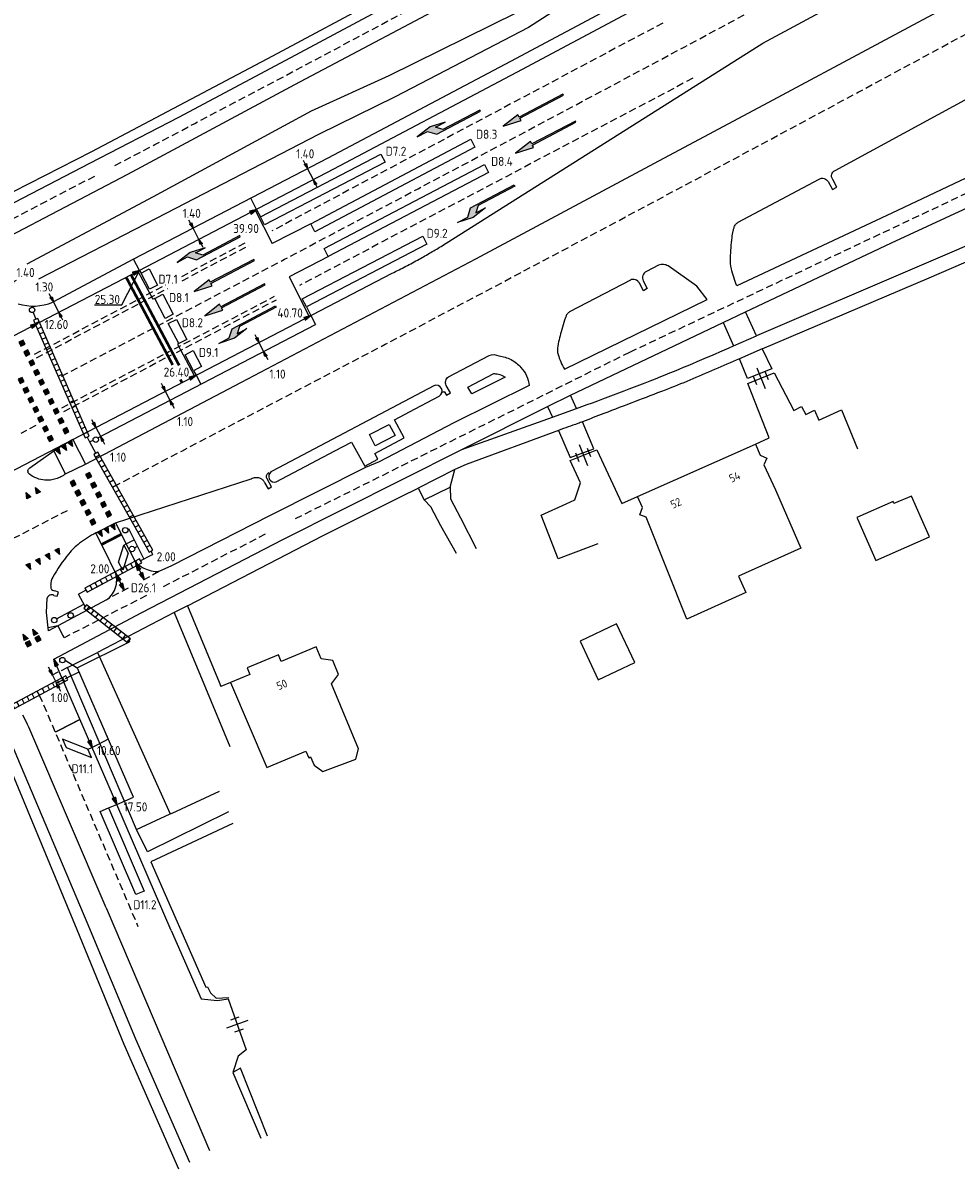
# Model space of a CAD drawing. Header units: metres. Extents: x 146651 to 147236, y 458601 to 459010.
# Tile 13 of 24: x 146960 to 147063, y 458678 to 458805. Entities that reach past the tile are written whole.
import ezdxf
from ezdxf.enums import TextEntityAlignment as Align

# ---------------------------------------------------------------- set-up
doc = ezdxf.new("R2010")
doc.units = ezdxf.units.M
doc.header["$LTSCALE"] = 0.25
doc.linetypes.add('HIDDEN2', pattern=[4.7625, 3.175, -1.5875])
for name, color, linetype in [('BUIS', 1, 'Continuous'), ('GEBOUWEN', 3, 'Continuous'), ('INST-T-CODE', 1, 'Continuous'), ('INSTALLATIE', 2, 'Continuous'), ('KABEL-500', 3, 'Continuous'), ('LUS-T-CODE', 1, 'Continuous'), ('LUSSEN', 7, 'Continuous'), ('MAAT-T-CODE', 7, 'Continuous'), ('MAATVOERING', 7, 'Continuous'), ('MARKERING', 9, 'Continuous'), ('N2378200$0$TEK-D02', 7, 'Continuous'), ('ONDERGROND', 7, 'Continuous'), ('TXT-035', 2, 'Continuous'), ('UITSLIJPER', 1, 'Continuous')]:
    doc.layers.add(name, color=color, linetype=linetype)
doc.styles.add('I020-1', font='ISO', dxfattribs={"height": 2})
doc.styles.add('I035-0', font='ISOCP.shx', dxfattribs={"height": 1.75})
doc.styles.add('ISO', font='isocp.shx')

# ---------------------------------------------------------------- blocks, each defined once
blk = doc.blocks.new('V_MAST')
blk.add_circle((0, 0), 0.3)
blk = doc.blocks.new('V_2X1S')
blk.add_lwpolyline([(0, -1), (-1.41, -2.41), (-1.41, -1.41), (0, 0)], close=True)
at = {"layer": 'LUS-T-CODE', "style": 'I020-1'}
blk.add_attdef('LUS', text='', height=1, rotation=270, dxfattribs=at).set_placement((-0.51, -3.48), align=Align.MIDDLE)
blk = doc.blocks.new('V_3X1S')
blk.add_lwpolyline([(0, -1), (-2.12, -3.12), (-2.12, -2.12), (0, 0)], close=True)
at = {"layer": 'LUS-T-CODE', "style": 'ISO'}
blk.add_attdef('LUS', text='', height=1, rotation=270, dxfattribs=at).set_placement((-0.71, -3.85), align=Align.MIDDLE)
blk = doc.blocks.new('V_10X1')
blk.add_lwpolyline([(0.5, 0), (0.5, -10), (-0.5, -10), (-0.5, 0)], close=True)
at = {"layer": 'LUS-T-CODE', "style": 'I020-1'}
blk.add_attdef('LUS', text='', height=1, rotation=270, dxfattribs=at).set_placement((-0.02, -11.42), align=Align.MIDDLE)
blk = doc.blocks.new('V_20X1')
blk.add_lwpolyline([(0.5, 0), (0.5, -20), (-0.5, -20), (-0.5, 0)], close=True)
at = {"layer": 'LUS-T-CODE', "style": 'I020-1'}
blk.add_attdef('LUS', text='', height=1, rotation=270, dxfattribs=at).set_placement((0.01, -21.61), align=Align.MIDDLE)
blk = doc.blocks.new('V_1X2_5')
blk.add_lwpolyline([(-1.25, 0), (1.25, 0), (1.25, -1), (-1.25, -1), (-1.25, 0)])
at = {"layer": 'LUS-T-CODE', "style": 'ISO'}
blk.add_attdef('LUS', text='', height=1, rotation=270, dxfattribs=at).set_placement((0.1, -2.41), align=Align.MIDDLE)
blk = doc.blocks.new('V_1X2')
blk.add_lwpolyline([(-1, 0), (1, 0), (1, -1), (-1, -1), (-1, 0)])
at = {"layer": 'LUS-T-CODE', "style": 'I020-1'}
blk.add_attdef('LUS', text='', height=1, rotation=270, dxfattribs=at).set_placement((0.02, -2.42), align=Align.MIDDLE)
blk = doc.blocks.new('N2378200$0$DRHEK')
at = {"linetype": 'Continuous'}
for p, q in [((1.25, 0), (-1.25, 0)), ((-0.5, 0.7), (0.5, 0.7)), ((-0.5, -0.7), (0.5, -0.7))]:
    blk.add_line(p, q, dxfattribs=at)
blk = doc.blocks.new('N2378200$0$54')
for p, q in [((-2.1, 1.2), (2.1, 1.2)), ((-2.1, 1.2), (-2.1, 1.2)), ((-2.1, -1.2), (-2.1, 1.2)), ((-2.1, 1.2), (-2.1, 1.2)), ((2.1, 1.2), (2.1, -1.2)), ((2.1, 1.2), (2.1, -1.2)), ((2.1, -1.2), (-2.1, -1.2)), ((2.1, -1.2), (-2.1, -1.2))]:
    blk.add_line(p, q)
blk = doc.blocks.new('V_P2')
for p, q in [((0, 0), (0.78, 0.19)), ((0, 0), (0.78, 0.15)), ((0, 0), (0.78, 0.1)), ((0.78, 0.06), (0, 0)), ((0, 0), (0.78, 0.05)), ((0.78, 0.04), (0, 0)), ((0, 0), (0.78, 0)), ((0.78, -0.19), (0, 0)), ((0, 0), (0.78, -0.1)), ((0, 0), (0.78, -0.15)), ((0, 0), (0.78, -0.05)), ((0, 0), (0.78, 0)), ((0.78, -0.19), (0.78, 0.19))]:
    blk.add_line(p, q)
for points in [[(0.78, 0.18), (0, 0)], [(0, 0), (0.78, 0.17)], [(0.78, 0.16), (0, 0)], [(0.78, 0.13), (0, 0)], [(0, 0), (0.78, 0.12)], [(0.78, 0.11), (0, 0)], [(0.78, 0.08), (0, 0)], [(0, 0), (0.78, 0.07)], [(0, 0), (0.78, 0.03)], [(0.78, 0.01), (0, 0)], [(0.78, -0.18), (0, 0)], [(0, 0), (0.78, -0.17)], [(0.78, -0.16), (0, 0)], [(0.78, -0.13), (0, 0)], [(0, 0), (0.78, -0.12)], [(0.78, -0.11), (0, 0)], [(0, 0), (0.78, -0.07)], [(0.78, -0.04), (0, 0)], [(0, 0), (0.78, -0.03)], [(0.78, -0.06), (0, 0)], [(0.78, -0.08), (0, 0)], [(0.78, -0.01), (0, 0)]]:
    blk.add_lwpolyline(points)
at = {"layer": 'MAAT-T-CODE', "style": 'I020-1'}
blk.add_attdef('MAAT', text='', height=1, dxfattribs=at).set_placement((1.5, 0), align=Align.MIDDLE)
blk = doc.blocks.new('V_15X1')
blk.add_lwpolyline([(0.5, 0), (0.5, -15), (-0.5, -15), (-0.5, 0)], close=True)
at = {"layer": 'LUS-T-CODE', "style": 'ISO'}
blk.add_attdef('LUS', text='', height=1, rotation=270, dxfattribs=at).set_placement((-0.02, -16.42), align=Align.MIDDLE)
blk = doc.blocks.new('V_PL')
at = {"layer": 'MAATVOERING'}
for points in [[(-1, 0), (0, 0)], [(-0.57, 0.14), (0, 0)], [(-0.57, -0.14), (-0.57, 0.14)], [(-0.57, 0.12), (0, 0)], [(-0.57, 0.11), (0, 0)], [(-0.57, 0.09), (0, 0)], [(-0.57, 0.07), (0, 0)], [(-0.57, 0.05), (0, 0)], [(-0.57, 0.04), (0, 0)], [(-0.57, 0.02), (0, 0)], [(-0.57, -0.12), (0, 0)], [(-0.57, -0.09), (0, 0)], [(-0.57, -0.05), (0, 0)], [(-0.57, -0.02), (0, 0)], [(-0.57, -0.14), (0, 0)], [(-0.57, -0.04), (0, 0)], [(-0.57, -0.07), (0, 0)], [(-0.57, -0.11), (0, 0)], [(0, 0), (-0.57, 0)]]:
    blk.add_lwpolyline(points, dxfattribs=at)
blk = doc.blocks.new('V_PR')
at = {"layer": 'MAATVOERING'}
for points in [[(0.57, 0.14), (0, 0)], [(0.57, 0.12), (0, 0)], [(0.57, 0.11), (0, 0)], [(0.57, 0.09), (0, 0)], [(0.57, 0.07), (0, 0)], [(0.57, 0.05), (0, 0)], [(0.57, 0.04), (0, 0)], [(0.57, 0.02), (0, 0)], [(0.57, -0.11), (0, 0)], [(0.57, -0.07), (0, 0)], [(0.57, -0.04), (0, 0)], [(0, 0), (0.57, 0)], [(0, 0), (1, 0)], [(0.57, -0.02), (0, 0)], [(0.57, -0.05), (0, 0)], [(0.57, -0.09), (0, 0)], [(0.57, -0.12), (0, 0)], [(0.57, -0.14), (0, 0)], [(0.57, 0.14), (0.57, -0.14)]]:
    blk.add_lwpolyline(points, dxfattribs=at)
at = {"layer": 'MAAT-T-CODE', "style": 'I020-1'}
blk.add_attdef('MAAT', text='', height=1, dxfattribs=at).set_placement((1.7, 0), align=Align.MIDDLE)

msp = doc.modelspace()

# ---------------------------------------------------------------- hatches: boundary and pattern name
at = {"layer": 'BUIS'}
h = msp.add_hatch(dxfattribs=at)
h.set_pattern_fill('LINE', color=256, scale=0.2, angle=203.57, style=0)
h.paths.add_polyline_path([(146960.71, 458771.97), (146966.39, 458758.95), (146966.85, 458759.15), (146961.16, 458772.17)])
h = msp.add_hatch(dxfattribs=at)
h.set_pattern_fill('LINE', color=256, scale=0.2, angle=209.3295, style=0)
h.set_pattern_definition([(209.32946014, (-37876.57255, 13908.5999), (0.3110425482, -0.5536041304), [])])
h.paths.add_polyline_path([(146967.38, 458757.13), (146973.73, 458745.83), (146974.17, 458746.07), (146967.82, 458757.37)])
h = msp.add_hatch(dxfattribs=at)
h.set_pattern_fill('LINE', color=256, scale=0.2, angle=118.23, style=0)
h.paths.add_polyline_path([(146972.41, 458745.58), (146966.38, 458742.34), (146966.62, 458741.9), (146972.65, 458745.14)])
h = msp.add_hatch(dxfattribs=at)
h.set_pattern_fill('LINE', color=256, scale=0.2, angle=52.09, style=0)
h.paths.add_polyline_path([(146971.41, 458736.74), (146966.55, 458740.52), (146966.24, 458740.12), (146971.1, 458736.34)])
h = msp.add_hatch(dxfattribs=at)
h.set_pattern_fill('LINE', color=256, scale=0.2, angle=118.17, style=0)
h.paths.add_polyline_path([(146964.26, 458732.67), (146958.35, 458729.5), (146958.59, 458729.06), (146964.5, 458732.22)])
at = {"layer": 'MARKERING'}
for points in [[(147012.59, 458793.4), (147014.58, 458794.02), (147014.44, 458794.29), (147019.26, 458796.83), (147019.19, 458796.96), (147014.37, 458794.42), (147014.23, 458794.68)], [(147010.07, 458795.06), (147010, 458795.19), (147005.93, 458793.05), (147005.12, 458793.3), (147006.18, 458793.86), (147004.54, 458793.33), (147003.09, 458792.23), (147004.24, 458792.83), (147005.25, 458792.52)], [(147013.97, 458790.42), (147015.96, 458791.04), (147015.82, 458791.31), (147020.64, 458793.85), (147020.57, 458793.98), (147015.75, 458791.44), (147015.61, 458791.7)], [(147009.57, 458783.83), (147009.82, 458784.64), (147013.89, 458786.79), (147013.82, 458786.92), (147009, 458784.38), (147008.68, 458783.37), (147007.53, 458782.76), (147009.27, 458783.33), (147010.63, 458784.39)], [(146983.55, 458781.18), (146983.48, 458781.31), (146979.41, 458779.16), (146978.6, 458779.41), (146979.66, 458779.97), (146978.01, 458779.45), (146976.56, 458778.34), (146977.71, 458778.95), (146978.72, 458778.63)], [(146978.45, 458775.12), (146980.44, 458775.75), (146980.3, 458776.01), (146985.12, 458778.55), (146985.05, 458778.69), (146980.23, 458776.15), (146980.09, 458776.41)], [(146979.63, 458772.44), (146981.61, 458773.06), (146981.47, 458773.33), (146986.3, 458775.87), (146986.23, 458776), (146981.4, 458773.46), (146981.26, 458773.73)], [(146983.2, 458770.47), (146983.46, 458771.28), (146987.52, 458773.42), (146987.45, 458773.55), (146982.63, 458771.01), (146982.32, 458770), (146981.17, 458769.39), (146982.9, 458769.97), (146984.27, 458771.03)], [(146959.31, 458769.08), (146959.76, 458769.3), (146959.54, 458769.75), (146959.09, 458769.52)], [(146959.85, 458768), (146960.3, 458768.23), (146960.07, 458768.68), (146959.63, 458768.45)], [(146960.39, 458766.93), (146960.84, 458767.16), (146960.61, 458767.6), (146960.17, 458767.38)], [(146960.93, 458765.86), (146961.38, 458766.08), (146961.15, 458766.53), (146960.7, 458766.31)], [(146959.22, 458764.98), (146959.66, 458765.2), (146959.44, 458765.65), (146958.99, 458765.43)], [(146959.75, 458763.91), (146960.2, 458764.13), (146959.98, 458764.58), (146959.53, 458764.35)], [(146961.47, 458764.79), (146961.91, 458765.01), (146961.69, 458765.46), (146961.24, 458765.23)], [(146960.29, 458762.84), (146960.74, 458763.06), (146960.52, 458763.51), (146960.07, 458763.28)], [(146962.01, 458763.71), (146962.45, 458763.94), (146962.23, 458764.39), (146961.78, 458764.16)], [(146962.54, 458762.64), (146962.99, 458762.87), (146962.77, 458763.31), (146962.32, 458763.09)], [(146960.83, 458761.76), (146961.28, 458761.99), (146961.05, 458762.43), (146960.61, 458762.21)], [(146963.08, 458761.57), (146963.53, 458761.79), (146963.3, 458762.24), (146962.86, 458762.02)], [(146961.37, 458760.69), (146961.82, 458760.91), (146961.59, 458761.36), (146961.15, 458761.14)], [(146963.62, 458760.5), (146964.07, 458760.72), (146963.84, 458761.17), (146963.4, 458760.94)], [(146961.91, 458759.62), (146962.36, 458759.84), (146962.13, 458760.29), (146961.68, 458760.06)], [(146964.16, 458759.42), (146964.61, 458759.65), (146964.38, 458760.1), (146963.93, 458759.87)], [(146962.45, 458758.55), (146962.89, 458758.77), (146962.67, 458759.22), (146962.22, 458758.99)], [(146964.2, 458758.28), (146963.77, 458758.02), (146964.33, 458757.58)], [(146964.89, 458758.7), (146964.47, 458758.44), (146965.02, 458758)], [(146963.51, 458757.86), (146963.08, 458757.61), (146963.64, 458757.16)], [(146964.96, 458753.59), (146965.4, 458753.82), (146965.17, 458754.27), (146964.73, 458754.04)], [(146966.69, 458754.47), (146967.13, 458754.7), (146966.9, 458755.15), (146966.46, 458754.92)], [(146961.02, 458752.77), (146961.46, 458753), (146960.93, 458753.47)], [(146965.51, 458752.53), (146965.95, 458752.75), (146965.72, 458753.2), (146965.28, 458752.97)], [(146967.23, 458753.41), (146967.68, 458753.63), (146967.45, 458754.08), (146967.01, 458753.85)], [(146967.78, 458752.34), (146968.23, 458752.57), (146968, 458753.01), (146967.55, 458752.78)], [(146959.95, 458752.22), (146960.4, 458752.45), (146959.87, 458752.92)], [(146966.05, 458751.46), (146966.5, 458751.69), (146966.27, 458752.13), (146965.82, 458751.9)], [(146968.33, 458751.27), (146968.77, 458751.5), (146968.55, 458751.94), (146968.1, 458751.72)], [(146966.6, 458750.39), (146967.05, 458750.62), (146966.82, 458751.06), (146966.37, 458750.84)], [(146968.88, 458750.2), (146969.32, 458750.43), (146969.09, 458750.88), (146968.65, 458750.65)], [(146967.15, 458749.32), (146967.59, 458749.55), (146967.36, 458750), (146966.92, 458749.77)], [(146969.62, 458749.5), (146969.17, 458749.27), (146969.7, 458748.79)], [(146968.18, 458748.75), (146967.74, 458748.52), (146968.27, 458748.05)], [(146968.9, 458749.13), (146968.46, 458748.89), (146968.98, 458748.42)], [(146963.49, 458746.78), (146963.05, 458746.55), (146963.58, 458746.07)], [(146961.36, 458745.68), (146960.91, 458745.45), (146961.44, 458744.97)], [(146962.43, 458746.23), (146961.98, 458746), (146962.51, 458745.52)], [(146960.29, 458745.13), (146959.85, 458744.91), (146960.37, 458744.43)], [(146960.72, 458737.11), (146961.17, 458737.34), (146960.64, 458737.81)], [(146959.66, 458736.56), (146960.1, 458736.79), (146959.57, 458737.26)], [(146961.53, 458736.63), (146961.3, 458737.07), (146960.86, 458736.84), (146961.09, 458736.4)], [(146960.47, 458736.08), (146960.24, 458736.52), (146959.79, 458736.29), (146960.03, 458735.85)]]:
    msp.add_hatch(color=256, dxfattribs=at).paths.add_polyline_path(points)

# ---------------------------------------------------------------- linework, layer by layer
at = {"layer": 'BUIS'}
for points in [[(146960.71, 458771.97), (146966.39, 458758.95), (146966.85, 458759.15), (146961.16, 458772.17)], [(146967.38, 458757.13), (146973.46, 458746.31), (146973.9, 458746.55), (146967.82, 458757.37)], [(146972.41, 458745.58), (146966.38, 458742.34), (146966.62, 458741.9), (146972.65, 458745.14)], [(146971.41, 458736.74), (146966.55, 458740.52), (146966.24, 458740.12), (146971.1, 458736.34)], [(146964.26, 458732.67), (146958.35, 458729.5), (146958.59, 458729.06), (146964.5, 458732.22)]]:
    msp.add_lwpolyline(points, close=True, dxfattribs=at)
at = {"layer": 'GEBOUWEN'}
for points in [[(147040.46, 458758.28), (147040.99, 458757.03), (147041.71, 458756.7), (147041.38, 458755.99), (147042.69, 458753.22), (147045.47, 458746.76), (147038.59, 458743.66), (147039.4, 458741.86), (147032.89, 458738.93), (147028.41, 458750.19), (147027.68, 458750.47), (147027.98, 458751.26), (147027.44, 458752.48)], [(147057.7, 458752.53), (147055.77, 458751.69), (147055.67, 458751.93), (147051.67, 458750.16), (147051.74, 458750), (147053.77, 458745.4), (147059.69, 458748.01), (147058.81, 458750)], [(147025.12, 458738.39), (147021.09, 458736.49), (147023.1, 458732.22), (147027.14, 458734.12)]]:
    msp.add_lwpolyline(points, close=True, dxfattribs=at)
for points in [[(146991.93, 458735.86), (146988.06, 458734.25), (146987.76, 458734.97), (146984.29, 458733.53), (146984.59, 458732.81), (146982.48, 458731.91)], [(146982.48, 458731.91), (146986.49, 458722.51), (146990.8, 458724.35), (146991.11, 458723.61), (146991.31, 458723.7), (146991.71, 458722.78), (146992.66, 458722.09), (146996.33, 458723.46), (146996.6, 458724.6), (146993.63, 458731.76), (146994.41, 458732.79), (146993.76, 458734.35), (146992.47, 458734.53), (146991.93, 458735.86)]]:
    msp.add_lwpolyline(points, dxfattribs=at)
at = {"layer": 'INST-T-CODE', "linetype": 'Continuous'}
msp.add_lwpolyline([(146967.45, 458773.66), (146970.47, 458773.66), (146972.4, 458777.47)], dxfattribs=at)
at = {"layer": 'KABEL-500'}
for p, q in [((146971.19, 458748.94), (146972.9, 458745.56)), ((146965.53, 458733.56), (146971.31, 458736.43)), ((146964.2, 458734.39), (146965.53, 458733.56)), ((146964.39, 458732.43), (146965.73, 458733.1))]:
    msp.add_line(p, q, dxfattribs=at)
for points in [[(147211.09, 458911.57), (147191.57, 458900.08), (147170.21, 458887.64), (147150.65, 458876.24), (147121.82, 458859.91), (147089.22, 458841.66), (147061.91, 458826.63), (147038.01, 458813.71), (147013.4, 458800.57), (146993.21, 458789.88), (146971.76, 458778.71), (146962.82, 458773.96)], [(146985.35, 458784.21), (146984.71, 458785.45)], [(146972.4, 458777.47), (146971.76, 458778.71)], [(146960.55, 458773.4), (146960.55, 458773.52)], [(146960.65, 458772.82), (146960.94, 458772.07)], [(146991.34, 458772.48), (146991.85, 458771.5)], [(146967.79, 458758.98), (146991.85, 458771.5)], [(146978.66, 458765.88), (146979.17, 458764.9)], [(146966.62, 458759.05), (146966.89, 458758.52)], [(146966.89, 458758.52), (146967.29, 458758.72)], [(146966.89, 458758.52), (146967.6, 458757.25)], [(146971.1, 458748.89), (146971.19, 458748.94)], [(146970.93, 458747.24), (146971.83, 458747.69)], [(146971.85, 458746.82), (146972.18, 458746.98)], [(146973.85, 458746.05), (146973.67, 458745.97), (146972.53, 458745.36)], [(146973.68, 458746.43), (146973.85, 458746.05)], [(146966.5, 458742.12), (146965.67, 458741.68)], [(146966.4, 458740.32), (146965.67, 458741.68)], [(146963.24, 458738.96), (146966.26, 458740.58)], [(146964.65, 458739.59), (146964.6, 458739.69)], [(146971.25, 458736.54), (146971.31, 458736.43)], [(146965.53, 458733.56), (146968.95, 458725.66), (146967.91, 458725.1), (146967.17, 458724.75)], [(146969.89, 458718.45), (146971.73, 458719.24), (146968.83, 458725.95)]]:
    msp.add_lwpolyline(points, dxfattribs=at)
msp.add_lwpolyline([(146959.01, 458773.79, 0.181275), (146962.82, 458773.96, -2.906369)], format="xyb", dxfattribs=at)
at = {"layer": 'MAATVOERING'}
for p, q in [((146991.63, 458787.48), (146990.99, 458788.72)), ((146978.98, 458780.89), (146978.33, 458782.14)), ((146963.49, 458772.84), (146962.89, 458773.99)), ((146985.61, 458769.5), (146986.12, 458768.52)), ((146975.26, 458764.11), (146975.77, 458763.14)), ((146967.58, 458760.11), (146968.09, 458759.14)), ((146962.78, 458732.75), (146963.23, 458731.86))]:
    msp.add_line(p, q, dxfattribs=at)
at = {"layer": 'MAATVOERING', "linetype": 'HIDDEN2'}
for points in [[(146964.46, 458733.58), (146962.34, 458732.53)], [(146964.9, 458732.69), (146962.78, 458731.63)]]:
    msp.add_lwpolyline(points, dxfattribs=at)
at = {"layer": 'MARKERING', "linetype": 'HIDDEN2'}
for points in [[(146969.69, 458789.08, 0.005888), (147040.05, 458826.9), (147113.2, 458867.28, 0.005419), (147205.79, 458920.64, 0.005419)], [(147222.4, 458893.52), (147138.55, 458845.03), (147089, 458817.36, -0.005232), (146969.57, 458753.59)], [(147236.06, 458862.13, 0.000238), (147087.98, 458797.08), (147073.58, 458790.61), (147026.56, 458768.41), (146989.51, 458749.95)], [(146963.8, 458765.77, 0.002813), (147042.46, 458807.45)]]:
    msp.add_lwpolyline(points, format="xyb", dxfattribs=at)
for points in [[(147030.24, 458804.81), (146987.04, 458781.83)], [(147033.55, 458798.7), (146990.1, 458775.81)], [(146945.64, 458776.55), (146967.82, 458788.08)], [(146977.07, 458776.81), (146984.29, 458780.63)], [(146977.13, 458776.33), (146984.5, 458780.23)], [(146973.18, 458774.75), (146975.32, 458775.88)], [(146973.39, 458774.35), (146975.53, 458775.48)], [(146976.27, 458768.81), (146987.34, 458774.62)], [(146960.82, 458768.21), (146972.65, 458774.47)], [(146961.03, 458767.81), (146972.86, 458774.07)], [(146976.48, 458768.41), (146987.55, 458774.22)], [(146963.83, 458762.28), (146975.74, 458768.53)], [(146964.04, 458761.88), (146975.95, 458768.14)], [(146960.97, 458760.31), (146959.28, 458759.44)], [(146964.43, 458750.91), (146945.75, 458741.3)], [(146986.31, 458748.31), (146974.82, 458742.39)], [(146973.17, 458741.54), (146964.08, 458736.86)], [(146961.34, 458730.54), (146972.24, 458704.97)]]:
    msp.add_lwpolyline(points, dxfattribs=at)
at = {"layer": 'MARKERING'}
for points in [[(147014.23, 458794.68), (147012.59, 458793.4), (147014.58, 458794.02), (147014.44, 458794.29), (147019.26, 458796.83), (147019.19, 458796.96), (147014.37, 458794.42)], [(147010, 458795.19), (147005.93, 458793.05), (147005.12, 458793.3), (147006.18, 458793.86), (147004.54, 458793.33), (147003.09, 458792.23), (147004.24, 458792.83), (147005.25, 458792.52), (147010.07, 458795.06)], [(147015.61, 458791.7), (147013.97, 458790.42), (147015.96, 458791.04), (147015.82, 458791.31), (147020.64, 458793.85), (147020.57, 458793.98), (147015.75, 458791.44)], [(147013.89, 458786.79), (147009.82, 458784.64), (147009.57, 458783.83), (147010.63, 458784.39), (147009.27, 458783.33), (147007.53, 458782.76), (147008.68, 458783.37), (147009, 458784.38), (147013.82, 458786.92)], [(146983.48, 458781.31), (146979.41, 458779.16), (146978.6, 458779.41), (146979.66, 458779.97), (146978.01, 458779.45), (146976.56, 458778.34), (146977.71, 458778.95), (146978.72, 458778.63), (146983.55, 458781.18)], [(146980.09, 458776.41), (146978.45, 458775.12), (146980.44, 458775.75), (146980.3, 458776.01), (146985.12, 458778.55), (146985.05, 458778.69), (146980.23, 458776.15)], [(146981.26, 458773.73), (146979.63, 458772.44), (146981.61, 458773.06), (146981.47, 458773.33), (146986.3, 458775.87), (146986.23, 458776), (146981.4, 458773.46)], [(146987.52, 458773.42), (146983.46, 458771.28), (146983.2, 458770.47), (146984.27, 458771.03), (146982.9, 458769.97), (146981.17, 458769.39), (146982.32, 458770), (146982.63, 458771.01), (146987.45, 458773.55)], [(146959.31, 458769.08), (146959.76, 458769.3), (146959.54, 458769.75), (146959.09, 458769.52)], [(146959.85, 458768), (146960.3, 458768.23), (146960.07, 458768.68), (146959.63, 458768.45)], [(146960.39, 458766.93), (146960.84, 458767.16), (146960.61, 458767.6), (146960.17, 458767.38)], [(146960.93, 458765.86), (146961.38, 458766.08), (146961.15, 458766.53), (146960.7, 458766.31)], [(146959.22, 458764.98), (146959.66, 458765.2), (146959.44, 458765.65), (146958.99, 458765.43)], [(146959.75, 458763.91), (146960.2, 458764.13), (146959.98, 458764.58), (146959.53, 458764.35)], [(146961.47, 458764.79), (146961.91, 458765.01), (146961.69, 458765.46), (146961.24, 458765.23)], [(146960.29, 458762.84), (146960.74, 458763.06), (146960.52, 458763.51), (146960.07, 458763.28)], [(146962.01, 458763.71), (146962.45, 458763.94), (146962.23, 458764.39), (146961.78, 458764.16)], [(146962.54, 458762.64), (146962.99, 458762.87), (146962.77, 458763.31), (146962.32, 458763.09)], [(146960.83, 458761.76), (146961.28, 458761.99), (146961.05, 458762.43), (146960.61, 458762.21)], [(146963.08, 458761.57), (146963.53, 458761.79), (146963.3, 458762.24), (146962.86, 458762.02)], [(146961.37, 458760.69), (146961.82, 458760.91), (146961.59, 458761.36), (146961.15, 458761.14)], [(146963.62, 458760.5), (146964.07, 458760.72), (146963.84, 458761.17), (146963.4, 458760.94)], [(146961.91, 458759.62), (146962.36, 458759.84), (146962.13, 458760.29), (146961.68, 458760.06)], [(146964.16, 458759.42), (146964.61, 458759.65), (146964.38, 458760.1), (146963.93, 458759.87)], [(146962.45, 458758.55), (146962.89, 458758.77), (146962.67, 458759.22), (146962.22, 458758.99)], [(146963.77, 458758.02), (146964.2, 458758.28), (146964.33, 458757.58)], [(146964.47, 458758.44), (146964.89, 458758.7), (146965.02, 458758)], [(146963.08, 458757.61), (146963.51, 458757.86), (146963.64, 458757.16)], [(146964.96, 458753.59), (146965.4, 458753.82), (146965.17, 458754.27), (146964.73, 458754.04)], [(146966.69, 458754.47), (146967.13, 458754.7), (146966.9, 458755.15), (146966.46, 458754.92)], [(146961.46, 458753), (146961.02, 458752.77), (146960.93, 458753.47)], [(146965.51, 458752.53), (146965.95, 458752.75), (146965.72, 458753.2), (146965.28, 458752.97)], [(146967.23, 458753.41), (146967.68, 458753.63), (146967.45, 458754.08), (146967.01, 458753.85)], [(146967.78, 458752.34), (146968.23, 458752.57), (146968, 458753.01), (146967.55, 458752.78)], [(146960.4, 458752.45), (146959.95, 458752.22), (146959.87, 458752.92)], [(146966.05, 458751.46), (146966.5, 458751.69), (146966.27, 458752.13), (146965.82, 458751.9)], [(146968.33, 458751.27), (146968.77, 458751.5), (146968.55, 458751.94), (146968.1, 458751.72)], [(146966.6, 458750.39), (146967.05, 458750.62), (146966.82, 458751.06), (146966.37, 458750.84)], [(146968.88, 458750.2), (146969.32, 458750.43), (146969.09, 458750.88), (146968.65, 458750.65)], [(146967.15, 458749.32), (146967.59, 458749.55), (146967.36, 458750), (146966.92, 458749.77)], [(146969.17, 458749.27), (146969.62, 458749.5), (146969.7, 458748.79)], [(146967.74, 458748.52), (146968.18, 458748.75), (146968.27, 458748.05)], [(146968.46, 458748.89), (146968.9, 458749.13), (146968.98, 458748.42)], [(146963.05, 458746.55), (146963.49, 458746.78), (146963.58, 458746.07)], [(146960.91, 458745.45), (146961.36, 458745.68), (146961.44, 458744.97)], [(146961.98, 458746), (146962.43, 458746.23), (146962.51, 458745.52)], [(146959.85, 458744.91), (146960.29, 458745.13), (146960.37, 458744.43)], [(146961.17, 458737.34), (146960.72, 458737.11), (146960.64, 458737.81)], [(146960.1, 458736.79), (146959.66, 458736.56), (146959.57, 458737.26)], [(146961.53, 458736.63), (146961.3, 458737.07), (146960.86, 458736.84), (146961.09, 458736.4)], [(146960.47, 458736.08), (146960.24, 458736.52), (146959.79, 458736.29), (146960.03, 458735.85)]]:
    msp.add_lwpolyline(points, close=True, dxfattribs=at)
for points, const_width in [([(146971.47, 458776.99), (146976.79, 458766.97)], 0.3), ([(146970.94, 458776.7), (146976.08, 458767.01)], 0.3), ([(146976.92, 458765.41), (146977.11, 458765.07)], 0.3), ([(146970.4, 458748.3), (146968.21, 458747.17)], 0.3), ([(146963.1, 458726.43), (146965.83, 458727.84)], 0.15)]:
    msp.add_lwpolyline(points, dxfattribs=dict(at, const_width=const_width))
at = {"layer": 'MARKERING', "linetype": 'HIDDEN2', "const_width": 0.15}
msp.add_lwpolyline([(146963.39, 458738.19), (146964.08, 458736.86)], dxfattribs=at)
at = {"layer": 'ONDERGROND'}
for p, q in [((147048.7, 458825.7), (147015.39, 458804.33)), ((147012.36, 458814.71), (146987.1, 458801.14)), ((147000.01, 458799.02), (147014.12, 458805.99)), ((147015.39, 458804.33), (147000.65, 458796.67)), ((146987.1, 458801.14), (146967.12, 458790.59)), ((146991.42, 458795.11), (147000.01, 458799.02)), ((147000.65, 458796.67), (146992.2, 458792.48)), ((146973.95, 458785.65), (146991.42, 458795.11)), ((146992.2, 458792.48), (146974.25, 458783.22)), ((146967.12, 458790.59), (146948.45, 458781.04)), ((146959.98, 458778.21), (146973.95, 458785.65)), ((146974.25, 458783.22), (146961.25, 458776.5)), ((147036.91, 458771.71), (147039.38, 458772.88)), ((147040.58, 458770.22), (147039.38, 458772.88)), ((147020.04, 458763.68), (147036.91, 458771.71)), ((147036.91, 458771.71), (147038.05, 458769.13)), ((147038.05, 458769.13), (147040.58, 458770.22)), ((147041.23, 458768.8), (147038.69, 458767.71)), ((147039.61, 458764.96), (147042.55, 458766.16)), ((147017.49, 458762.41), (147020.04, 458763.68)), ((147020.7, 458762.22), (147020.04, 458763.68)), ((147008.01, 458757.66), (147017.49, 458762.41)), ((147017.49, 458762.41), (147018.06, 458761.25)), ((147018.06, 458761.25), (147020.7, 458762.22)), ((147008.01, 458757.66), (147018.06, 458761.25)), ((146965.04, 458758.79), (146962.95, 458757.53)), ((146965.04, 458758.79), (146966.43, 458756.07)), ((146964.24, 458755), (146962.95, 458757.53)), ((146988.26, 458747.72), (147008.01, 458757.66)), ((147019.98, 458756.46), (147022.93, 458757.64)), ((146964.24, 458755), (146966.43, 458756.07)), ((147007.25, 458755.46), (147003.21, 458753.4)), ((146967.59, 458748.45), (146969.75, 458749.57)), ((146969.75, 458749.57), (146972.92, 458743.3)), ((146970.7, 458742.11), (146967.59, 458748.45)), ((146972.68, 458739.67), (146988.26, 458747.72)), ((146963.45, 458741.91), (146963.05, 458742.04)), ((146963.31, 458741.45), (146963.45, 458741.91)), ((146962.15, 458739.66), (146962.2, 458741.24)), ((146962.95, 458741.55), (146963.31, 458741.45)), ((146977.7, 458740.38), (146976.24, 458739.66)), ((146962.35, 458737.63), (146962.15, 458739.66)), ((146962.95, 458734.49), (146972.68, 458739.67)), ((146976.24, 458739.66), (146967.75, 458735.22)), ((146963.39, 458738.19), (146962.32, 458737.98)), ((146969.89, 458718.45), (146962.95, 458734.49)), ((146964.46, 458733.58), (146967.75, 458735.22)), ((146967.75, 458735.22), (146975.81, 458717.4)), ((146972.06, 458715.68), (146964.46, 458733.58)), ((146968.71, 458707.03), (146960.53, 458726.2)), ((146976, 458717.49), (146981.26, 458719.91)), ((146975.92, 458704.52), (146969.89, 458718.45)), ((146972.06, 458715.68), (146975.81, 458717.4)), ((146982.73, 458716.35), (146973.67, 458712.11)), ((146975.81, 458717.4), (146976, 458717.49)), ((146973.67, 458712.11), (146979.74, 458698.24)), ((146968.71, 458707.03), (146974.04, 458694.57)), ((146975.92, 458704.52), (146979.23, 458696.97)), ((146979.74, 458698.24), (146979.93, 458698.3)), ((146979.93, 458698.3), (146980.24, 458697.62)), ((146980.24, 458697.62), (146980.88, 458697.04)), ((146979.23, 458696.97), (146981.01, 458696.77)), ((146980.88, 458697.04), (146982.28, 458697.11)), ((146981.01, 458696.77), (146982.2, 458696.95)), ((146982.2, 458696.95), (146984.18, 458691.34)), ((146974.04, 458694.57), (146980.14, 458680.19)), ((146984.18, 458691.34), (146983.3, 458690.62)), ((146983.3, 458690.62), (146982.74, 458688.83)), ((146983.56, 458689.31), (146982.74, 458688.83)), ((146982.74, 458688.83), (146985.82, 458681.57)), ((146986.55, 458681.8), (146983.56, 458689.31))]:
    msp.add_line(p, q, dxfattribs=at)
for points in [[(146944.77, 458777.84), (146966.91, 458789.32), (146976.76, 458794.4), (146988.04, 458800.42), (147008.29, 458811.29), (147032.55, 458824.51), (147056.38, 458837.58), (147082.84, 458852.07), (147116.06, 458870.57), (147136.12, 458881.98), (147156.14, 458893.46), (147177.11, 458905.56), (147197.14, 458917.2), (147205.04, 458921.87)], [(147206.59, 458919.34), (147198.81, 458914.71), (147178.8, 458903.04), (147157.9, 458891.06), (147137.5, 458879.39), (147117.52, 458867.99), (147083.83, 458849.17), (147057.6, 458834.83), (147033.69, 458821.79), (147009.18, 458808.4), (146989.55, 458797.97), (146971.07, 458788.07), (146957.29, 458780.84)], [(147212.01, 458910.49), (147192.28, 458898.87), (147170.92, 458886.43), (147151.34, 458875.03), (147122.51, 458858.69), (147089.89, 458840.44), (147062.58, 458825.4), (147038.67, 458812.48), (147014.06, 458799.33), (146993.86, 458788.64), (146970.64, 458776.55), (146949.96, 458765.8)], [(147042.42, 458796.31), (147064.14, 458808.01), (147082.44, 458817.97), (147103.6, 458829.69), (147129.98, 458844.4), (147156.53, 458859.65), (147179.89, 458873.01), (147201.32, 458885.5), (147220.38, 458896.56), (147220.5, 458896.63)], [(146966.43, 458756.07), (146983.67, 458765.11), (147009.56, 458778.73), (147029.33, 458789.32), (147042.42, 458796.31)], [(147039.38, 458772.88), (147055.51, 458780.53), (147078.88, 458791.34), (147079.53, 458791.46), (147082, 458787.98)], [(147082, 458787.98), (147059.09, 458778.14), (147040.58, 458770.22)], [(147041.23, 458768.8), (147059.67, 458776.65), (147082.66, 458786.59)], [(147041.23, 458768.8), (147042.29, 458766.59), (147039.58, 458765.52), (147038.69, 458767.71)], [(147018.71, 458759.79), (147020, 458756.8), (147022.21, 458757.61), (147022.62, 458757.76), (147021.37, 458760.74)], [(147018.71, 458759.79), (147008.52, 458756), (147007.25, 458755.46)], [(146986.77, 458755), (146986.64, 458755.08)], [(147006.75, 458753.51), (147007.25, 458755.46)], [(146977.7, 458740.38), (146992.69, 458748.18), (147001.33, 458752.47), (147003.21, 458753.4)], [(147003.21, 458753.4), (147003.88, 458752.1), (147006.75, 458753.51)], [(146968.76, 458741.07), (146962.35, 458737.63)], [(146977.7, 458740.38), (146981.2, 458731.95), (146981.41, 458731.47)], [(146976.24, 458739.66), (146979.7, 458731.33), (146982.4, 458724.84)], [(146982.48, 458731.91), (146981.41, 458731.47)], [(146982.25, 458717.63), (146973.29, 458713.2), (146972.06, 458715.68)]]:
    msp.add_lwpolyline(points, dxfattribs=at)
for points in [[(146955.24, 458753.69), (147000.34, 458777.16, 0.006117), (147001.83, 458777.92, 0.006117), (147003.3, 458778.71, 0.005469), (147004.6, 458779.45, 0.005469), (147005.89, 458780.22), (147041.28, 458802.6), (147061.7, 458813.61), (147079.64, 458823.41), (147102.02, 458835.81), (147126.92, 458849.7), (147159.57, 458868.27), (147175.3, 458877.36), (147199, 458891.17), (147217.25, 458901.94)], [(147078.18, 458794.51), (147056.15, 458784.09), (147038.4, 458775.78, -0.04076), (147037.81, 458777.66, -0.068224), (147037.71, 458778.84, -0.011835), (147037.88, 458781.11, -0.036374), (147038.01, 458781.85, -0.00955), (147038.1, 458782.18, -0.016968), (147038.16, 458782.37, -0.102669), (147038.28, 458782.56, -0.061814), (147038.56, 458782.79), (147047.51, 458787.55, -0.103598), (147047.78, 458787.65, -0.103598), (147048.07, 458787.62, -0.098974), (147048.31, 458787.49, -0.098974), (147048.49, 458787.28), (147048.97, 458786.41), (147049.46, 458786.67), (147049.01, 458787.53, -0.116316), (147048.89, 458787.8, -0.116316), (147048.9, 458788.09, -0.112558), (147049.03, 458788.34, -0.112558), (147049.26, 458788.51), (147066.13, 458797.7, -0.099565)], [(147019.38, 458771.98, 0.020164), (147019.06, 458770.92, 0.012062), (147018.62, 458769.11, 0.124161), (147018.66, 458768.18, 0.063916), (147019.37, 458766.56), (147035.13, 458774.24), (147033.98, 458775.71), (147030.81, 458777.97, 0.052071), (147030.57, 458778.07, 0.052071), (147030.31, 458778.12, 0.055093), (147030.04, 458778.12, 0.055093), (147029.77, 458778.06)], [(147029.77, 458778.06), (147028.42, 458777.34, 0.095936), (147028.19, 458777.17, 0.095936), (147028.04, 458776.92, 0.102011), (147027.99, 458776.62, 0.102011), (147028.07, 458776.33), (147028.51, 458775.45), (147028.11, 458775.22), (147027.64, 458776.05, 0.099768), (147027.46, 458776.29, 0.099768), (147027.21, 458776.43, 0.097866), (147026.93, 458776.47, 0.097866), (147026.65, 458776.4), (147019.92, 458772.88, 0.048774), (147019.66, 458772.64, 0.088342), (147019.56, 458772.47, 0.007541), (147019.52, 458772.35, 0.002548), (147019.38, 458771.98)], [(147020.7, 458762.22, 0.004989), (147025.37, 458763.93, 0.004989), (147030, 458765.73, 0.00438), (147034.04, 458767.4, 0.00438), (147038.05, 458769.13)], [(147005.91, 458764), (147006.09, 458764.1), (147006.34, 458763.67), (147006.77, 458763.92), (147006.28, 458764.76, -0.082138), (147006.22, 458765.01, -0.082138), (147006.24, 458765.26, -0.088944), (147006.36, 458765.52, -0.088944), (147006.56, 458765.71), (147011.04, 458768.08, -0.223725), (147012.12, 458768.01, -0.09387), (147013.46, 458767.61, -0.09387), (147014.56, 458766.75, -0.074496), (147015.17, 458765.81, -0.074496), (147015.47, 458764.74), (147007.15, 458760.61), (146998.88, 458756.32), (146997.39, 458755.69), (146986.79, 458750.34), (146975.93, 458744.8), (146974.56, 458744.18)], [(147038.69, 458767.71, -0.003957), (147033.21, 458765.34, -0.008139), (147030.51, 458764.25, -0.00018), (147023.73, 458761.65, -0.000519), (147021.37, 458760.74, -0.0045), (147020.84, 458760.55, -0.001124), (147018.71, 458759.79)], [(147004.92, 458764.72), (146987.05, 458755.27, 0.453861), (146986.79, 458754.36)], [(146986.79, 458754.36, 0.348643), (146987.52, 458754.11), (146994.01, 458757.51), (146995.84, 458758.5), (146997.3, 458755.85), (146998.75, 458756.61), (146998.42, 458757.25), (147001.67, 458758.95), (147000.57, 458760.96), (147002.87, 458762.18), (147005.53, 458763.57, 0.945941), (147004.92, 458764.72)], [(146964.24, 458755, -0.095671), (146963.17, 458754.42, -0.095671), (146961.96, 458754.28, -0.072918), (146961.05, 458754.49, -0.072918), (146960.24, 458754.95, -0.512011), (146960.29, 458755.65), (146962.95, 458757.53)], [(146969.75, 458749.57), (146984.75, 458754.42, -0.137025), (146985.27, 458754.59, -0.137025), (146985.81, 458754.47, -0.084413), (146986.08, 458754.25, -0.084413), (146986.26, 458753.97), (146986.63, 458753.33), (146987.01, 458753.56), (146986.47, 458754.51, -0.057681), (146986.45, 458754.64, -0.057681), (146986.46, 458754.77, -0.078634), (146986.52, 458754.94, -0.078634), (146986.64, 458755.08, 0.078634)]]:
    msp.add_lwpolyline(points, format="xyb", dxfattribs=at)
msp.add_lwpolyline([(147009.14, 458763.83), (147008.7, 458764.58), (147011.56, 458766.09, 0.045186), (147011.92, 458766.02, -0.09387), (147012.54, 458765.83, -0.046578), (147012.82, 458765.66)], format="xyb", close=True, dxfattribs=at)
msp.add_lwpolyline([(147009.14, 458763.83), (147008.7, 458764.58), (147011.56, 458766.09, 0.045186), (147011.92, 458766.02, -0.09387), (147012.54, 458765.83, -0.046578), (147012.82, 458765.66)], format="xyb", close=True, dxfattribs=at)
at = {"layer": 'ONDERGROND', "flags": 128}
for points in [[(147042.55, 458766.16), (147044.71, 458761.98), (147045.55, 458762.41), (147046.04, 458761.56), (147047.01, 458762.02), (147047.49, 458760.9), (147049.98, 458762.04), (147051.74, 458757.75)], [(147040.46, 458758.28), (147041.99, 458758.97), (147039.61, 458764.96)], [(147022.93, 458757.64), (147025.7, 458751.71), (147027.44, 458752.48)], [(147023.07, 458747.25), (147021.99, 458746.84), (147018.67, 458745.59), (147016.81, 458750.43), (147019.56, 458751.68), (147020.52, 458752.12), (147021.15, 458753.98), (147019.98, 458756.46)], [(147006.75, 458753.51), (147006.77, 458752.21), (147007.86, 458750.11), (147009.6, 458746.73)], [(147007.45, 458746.17), (147005.71, 458749.25), (147004.6, 458751.33), (147003.88, 458752.1)], [(146977.98, 458678.89), (146972.02, 458692.52), (146966.63, 458705.4), (146957.06, 458728.07), (146958.46, 458730.35)], [(146976.75, 458678.15), (146970.73, 458691.93), (146965.52, 458704.58), (146956.62, 458726.03), (146955.82, 458726.29)]]:
    msp.add_lwpolyline(points, dxfattribs=at)
at = {"layer": 'ONDERGROND', "linetype": 'HIDDEN2'}
for points in [[(146974.56, 458744.18), (146972.48, 458743.06)], [(146971.14, 458742.35), (146968.76, 458741.07)]]:
    msp.add_lwpolyline(points, dxfattribs=at)
at = {"layer": 'ONDERGROND'}
for centre, radius, start, end in [((146972.64, 458738.4), 11.25, 116.7171, 127.5612), ((146970.05, 458741.77), 6.99, 127.5612, 141.3273), ((146981.05, 458732.96), 21.09, 141.3273, 149.7873), ((146967.34, 458743.19), 2.55, 7.8937, 30.8038), ((146974.48, 458747.69), 3.51, 223.1642, 232.9575), ((146974.48, 458747.69), 3.51, 232.9575, 242.7509), ((146974.48, 458747.69), 3.51, 242.7509, 257.0227), ((146974.48, 458747.69), 3.51, 257.0227, 271.2946), ((146964.33, 458742.7), 1.73, 149.7873, 179.5996), ((146967.34, 458743.19), 2.55, 344.9836, 7.8937), ((146962.71, 458741.09), 0.523, 87.4324, 112.715), ((146965.38, 458742.7), 2.79, 179.5996, 185.9014), ((146962.99, 458742.45), 0.382, 185.9014, 202.9817), ((146962.98, 458742.44), 0.371, 202.9817, 238.2453), ((146962.71, 458741.09), 0.523, 62.1499, 87.4324), ((146963.09, 458742.62), 0.572, 238.2453, 266.4848), ((146967.34, 458743.19), 2.55, 303.9262, 324.4549), ((146967.34, 458743.19), 2.55, 324.4549, 344.9836), ((146962.71, 458741.09), 0.523, 138.2397, 163.7644), ((146962.71, 458741.09), 0.523, 112.715, 138.2397), ((146916.44, 458706.77), 48.18, 25.1777, 26.5728), ((146916.44, 458706.77), 48.18, 23.7827, 25.1777)]:
    msp.add_arc(centre, radius, start, end, dxfattribs=at)
at = {"layer": 'UITSLIJPER'}
for points in [[(146985.18, 458784.12), (146987.05, 458780.44)], [(146985.35, 458784.21), (146985.77, 458783.4)], [(146991.33, 458782.62), (146987.05, 458780.44)], [(146993.28, 458778.99), (146988.93, 458776.77)], [(146972.23, 458777.38), (146973.9, 458774.28)], [(146972.4, 458777.47), (146972.58, 458777.17)], [(146988.93, 458776.77), (146991.16, 458772.39)], [(146974.09, 458774.38), (146973.9, 458774.28)], [(146990.86, 458773.44), (146991.34, 458772.48)], [(146976.75, 458769.39), (146976.59, 458769.3)], [(146976.59, 458769.3), (146978.48, 458765.78)], [(146978.37, 458766.37), (146978.66, 458765.88)], [(146970.69, 458747.11), (146970.93, 458747.24)], [(146966.7, 458724.54), (146967.17, 458724.75)], [(146969, 458718.06), (146969.89, 458718.45)]]:
    msp.add_lwpolyline(points, dxfattribs=at)

# ---------------------------------------------------------------- block references
at = {"layer": 'INSTALLATIE'}
for p in [(146960.54, 458773.1), (146967.58, 458758.76), (146970.83, 458748.75), (146971.58, 458746.68), (146962.98, 458738.82), (146964.8, 458739.33), (146963.9, 458734.4)]:
    msp.add_blockref('V_MAST', p, dxfattribs=at)
at = {"layer": 'LUSSEN'}
ref = msp.add_blockref('V_20X1', (146991.56, 458782.18), dxfattribs=dict(at, rotation=117.8928602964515))
ref.add_attrib('LUS', 'D8.3', dxfattribs={"layer": 'LUS-T-CODE', "height": 1, "style": 'I020-1'}).set_placement((147010.77, 458792.52), align=Align.MIDDLE)
ref = msp.add_blockref('V_15X1', (146986, 458782.95), dxfattribs=dict(at, rotation=117.4950957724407))
ref.add_attrib('LUS', 'D7.2', dxfattribs={"layer": 'LUS-T-CODE', "height": 1, "style": 'ISO'}).set_placement((147000.75, 458790.64), align=Align.MIDDLE)
ref = msp.add_blockref('V_20X1', (146993.04, 458779.44), dxfattribs=dict(at, rotation=117.700120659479))
ref.add_attrib('LUS', 'D8.4', dxfattribs={"layer": 'LUS-T-CODE', "height": 1, "style": 'I020-1'}).set_placement((147012.46, 458789.52), align=Align.MIDDLE)
ref = msp.add_blockref('V_15X1', (146990.63, 458773.88), dxfattribs=dict(at, rotation=117.4959902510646))
ref.add_attrib('LUS', 'D9.2', dxfattribs={"layer": 'LUS-T-CODE', "height": 1, "style": 'ISO'}).set_placement((147005.3, 458781.57), align=Align.MIDDLE)
ref = msp.add_blockref('V_1X2', (146973.05, 458776.28), dxfattribs=dict(at, rotation=117.4959902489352))
ref.add_attrib('LUS', 'D7.1', dxfattribs={"layer": 'LUS-T-CODE', "height": 1, "style": 'I020-1'}).set_placement((146975.57, 458776.5), align=Align.MIDDLE)
ref = msp.add_blockref('V_1X2_5', (146974.67, 458773.27), dxfattribs=dict(at, rotation=117.4959902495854))
ref.add_attrib('LUS', 'D8.1', dxfattribs={"layer": 'LUS-T-CODE', "height": 1, "style": 'ISO'}).set_placement((146976.76, 458774.47), align=Align.MIDDLE)
ref = msp.add_blockref('V_1X2_5', (146976.17, 458770.49), dxfattribs=dict(at, rotation=117.4959902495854))
ref.add_attrib('LUS', 'D8.2', dxfattribs={"layer": 'LUS-T-CODE', "height": 1, "style": 'ISO'}).set_placement((146978.26, 458771.69), align=Align.MIDDLE)
ref = msp.add_blockref('V_1X2', (146977.91, 458767.26), dxfattribs=dict(at, rotation=117.4959902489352))
ref.add_attrib('LUS', 'D9.1', dxfattribs={"layer": 'LUS-T-CODE', "height": 1, "style": 'I020-1'}).set_placement((146980.05, 458768.4), align=Align.MIDDLE)
ref = msp.add_blockref('V_2X1S', (146970.69, 458747.11), dxfattribs=dict(at, rotation=27.9016869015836))
ref.add_attrib('LUS', 'D26.1', dxfattribs={"layer": 'LUS-T-CODE', "height": 1, "style": 'I020-1'}).set_placement((146972.84, 458742.39), align=Align.MIDDLE)
ref = msp.add_blockref('V_3X1S', (146963.91, 458725.65), dxfattribs=dict(at, xscale=-1, rotation=23.40245479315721))
ref.add_attrib('LUS', 'D11.1', dxfattribs={"layer": 'LUS-T-CODE', "height": 1, "style": 'ISO'}).set_placement((146966.1, 458722.39), align=Align.MIDDLE)
ref = msp.add_blockref('V_10X1', (146968.54, 458717.87), dxfattribs=dict(at, rotation=23.13334024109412))
ref.add_attrib('LUS', 'D11.2', dxfattribs={"layer": 'LUS-T-CODE', "height": 1, "style": 'I020-1'}).set_placement((146973.01, 458707.36), align=Align.MIDDLE)
at = {"layer": 'MAATVOERING'}
ref = msp.add_blockref('V_PR', (146990.99, 458788.72), dxfattribs=dict(at, rotation=117.4950957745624))
ref.add_attrib('MAAT', '1.40', dxfattribs={"layer": 'MAAT-T-CODE', "height": 1, "style": 'I020-1'}).set_placement((146990.72, 458790.36), align=Align.MIDDLE)
for name, p, rotation in [('V_PL', (146991.63, 458787.48), 117.4950957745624), ('V_PL', (146978.98, 458780.89), 117.4950957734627), ('V_PL', (146963.49, 458772.84), 117.4638196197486), ('V_PL', (146985.61, 458769.5), 297.4959902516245), ('V_PL', (146975.26, 458764.11), 297.4959902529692), ('V_PL', (146967.58, 458760.11), 297.4959902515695), ('V_P2', (146970.7, 458742.11), 116.198633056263), ('V_P2', (146972.92, 458743.3), 116.8320379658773), ('V_P2', (146962.95, 458734.49), 293.4024547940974), ('V_PL', (146962.78, 458732.75), 296.4184435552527)]:
    msp.add_blockref(name, p, dxfattribs=dict(at, rotation=rotation))
ref = msp.add_blockref('V_PR', (146978.33, 458782.14), dxfattribs=dict(at, rotation=117.4950957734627))
ref.add_attrib('MAAT', '1.40', dxfattribs={"layer": 'MAAT-T-CODE', "height": 1, "style": 'I020-1'}).set_placement((146978.18, 458783.78), align=Align.MIDDLE)
ref = msp.add_blockref('V_P2', (146985.35, 458784.21), dxfattribs=dict(at, rotation=207.4950957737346))
ref.add_attrib('MAAT', '39.90', dxfattribs={"layer": 'MAAT-T-CODE', "height": 1, "style": 'I020-1'}).set_placement((146984.18, 458782.1), align=Align.MIDDLE)
ref = msp.add_blockref('V_PR', (146957.92, 458775.92), dxfattribs=dict(at, rotation=26.9569248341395))
ref.add_attrib('MAAT', '1.40', dxfattribs={"layer": 'MAAT-T-CODE', "height": 1, "style": 'I020-1'}).set_placement((146959.82, 458777.24), align=Align.MIDDLE)
ref = msp.add_blockref('V_P2', (146972.4, 458777.47), dxfattribs=dict(at, rotation=207.4859821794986))
ref.add_attrib('MAAT', '25.30', dxfattribs={"layer": 'MAAT-T-CODE', "height": 1, "style": 'I020-1'}).set_placement((146968.86, 458774.27), align=Align.MIDDLE)
ref = msp.add_blockref('V_PR', (146962.89, 458773.99), dxfattribs=dict(at, rotation=117.4638196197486))
ref.add_attrib('MAAT', '1.30', dxfattribs={"layer": 'MAAT-T-CODE', "height": 1, "style": 'I020-1'}).set_placement((146961.89, 458775.64), align=Align.MIDDLE)
ref = msp.add_blockref('V_P2', (146991.34, 458772.48), dxfattribs=dict(at, rotation=207.4959902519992))
ref.add_attrib('MAAT', '40.70', dxfattribs={"layer": 'MAAT-T-CODE', "height": 1, "style": 'I020-1'}).set_placement((146989.05, 458772.77), align=Align.MIDDLE)
ref = msp.add_blockref('V_P2', (146961.14, 458771.61), dxfattribs=dict(at, rotation=207.4638196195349))
ref.add_attrib('MAAT', '12.60', dxfattribs={"layer": 'MAAT-T-CODE', "height": 1, "style": 'I020-1'}).set_placement((146963.23, 458771.49), align=Align.MIDDLE)
ref = msp.add_blockref('V_PR', (146986.12, 458768.52), dxfattribs=dict(at, rotation=297.4959902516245))
ref.add_attrib('MAAT', '1.10', dxfattribs={"layer": 'MAAT-T-CODE', "height": 1, "style": 'I020-1'}).set_placement((146987.66, 458766.01), align=Align.MIDDLE)
ref = msp.add_blockref('V_P2', (146978.66, 458765.88), dxfattribs=dict(at, rotation=207.4959902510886))
ref.add_attrib('MAAT', '26.40', dxfattribs={"layer": 'MAAT-T-CODE', "height": 1, "style": 'I020-1'}).set_placement((146976.49, 458766.23), align=Align.MIDDLE)
ref = msp.add_blockref('V_PR', (146975.77, 458763.14), dxfattribs=dict(at, rotation=297.4959902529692))
ref.add_attrib('MAAT', '1.10', dxfattribs={"layer": 'MAAT-T-CODE', "height": 1, "style": 'I020-1'}).set_placement((146977.44, 458760.76), align=Align.MIDDLE)
ref = msp.add_blockref('V_PR', (146968.09, 458759.14), dxfattribs=dict(at, rotation=297.4959902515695))
ref.add_attrib('MAAT', '1.10', dxfattribs={"layer": 'MAAT-T-CODE', "height": 1, "style": 'I020-1'}).set_placement((146970.04, 458756.83), align=Align.MIDDLE)
ref = msp.add_blockref('V_P2', (146972.02, 458745.09), dxfattribs=dict(at, rotation=296.8320379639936))
ref.add_attrib('MAAT', '2.00', dxfattribs={"layer": 'MAAT-T-CODE', "height": 1, "style": 'I020-1'}).set_placement((146975.36, 458745.82), align=Align.MIDDLE)
ref = msp.add_blockref('V_P2', (146969.82, 458743.9), dxfattribs=dict(at, rotation=296.1986330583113))
ref.add_attrib('MAAT', '2.00', dxfattribs={"layer": 'MAAT-T-CODE', "height": 1, "style": 'I020-1'}).set_placement((146968.03, 458744.49), align=Align.MIDDLE)
ref = msp.add_blockref('V_PR', (146963.23, 458731.86), dxfattribs=dict(at, rotation=296.4184435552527))
ref.add_attrib('MAAT', '1.00', dxfattribs={"layer": 'MAAT-T-CODE', "height": 1, "style": 'I020-1'}).set_placement((146963.57, 458730.25), align=Align.MIDDLE)
ref = msp.add_blockref('V_P2', (146967.17, 458724.75), dxfattribs=dict(at, rotation=113.4024547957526))
ref.add_attrib('MAAT', '10.60', dxfattribs={"layer": 'MAAT-T-CODE', "height": 1, "style": 'I020-1'}).set_placement((146969.01, 458724.4), align=Align.MIDDLE)
ref = msp.add_blockref('V_P2', (146969.89, 458718.45), dxfattribs=dict(at, rotation=113.4024547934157))
ref.add_attrib('MAAT', '17.50', dxfattribs={"layer": 'MAAT-T-CODE', "height": 1, "style": 'I020-1'}).set_placement((146971.97, 458718.17), align=Align.MIDDLE)
at = {"layer": 'ONDERGROND'}
for p, rotation in [((147041.08, 458765.56), 112.1867712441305), ((147021.46, 458757.05), 111.8819234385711), ((146983.19, 458694.15), 19.39192306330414)]:
    msp.add_blockref('N2378200$0$DRHEK', p, dxfattribs=dict(at, rotation=rotation))
at = {"layer": 'ONDERGROND', "xscale": 0.5851744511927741, "yscale": 0.5851744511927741, "zscale": 0.5851744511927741, "rotation": 207.4512664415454}
msp.add_blockref('N2378200$0$54', (146999.23, 458759.26), dxfattribs=at)
msp.add_blockref('N2378200$0$54', (146999.23, 458759.26), dxfattribs=at)

# ---------------------------------------------------------------- texts
at = {"layer": 'N2378200$0$TEK-D02', "style": 'ISO'}
for s, rotation, p in [('54', 23.9894, (147037.81, 458753.99)), ('52', 23.9894, (147031.34, 458751.11)), ('50', 22.6577, (146987.79, 458731.05))]:
    msp.add_text(s, height=0.9, rotation=rotation, dxfattribs=at).set_placement(p)
at = {"layer": 'TXT-035', "style": 'I035-0'}
msp.add_text('%%uMANTELBUIZEN+BEKABELING', height=1.75, dxfattribs=at).set_placement((146929.32, 458689.05))

doc.saveas('drawing.dxf')
